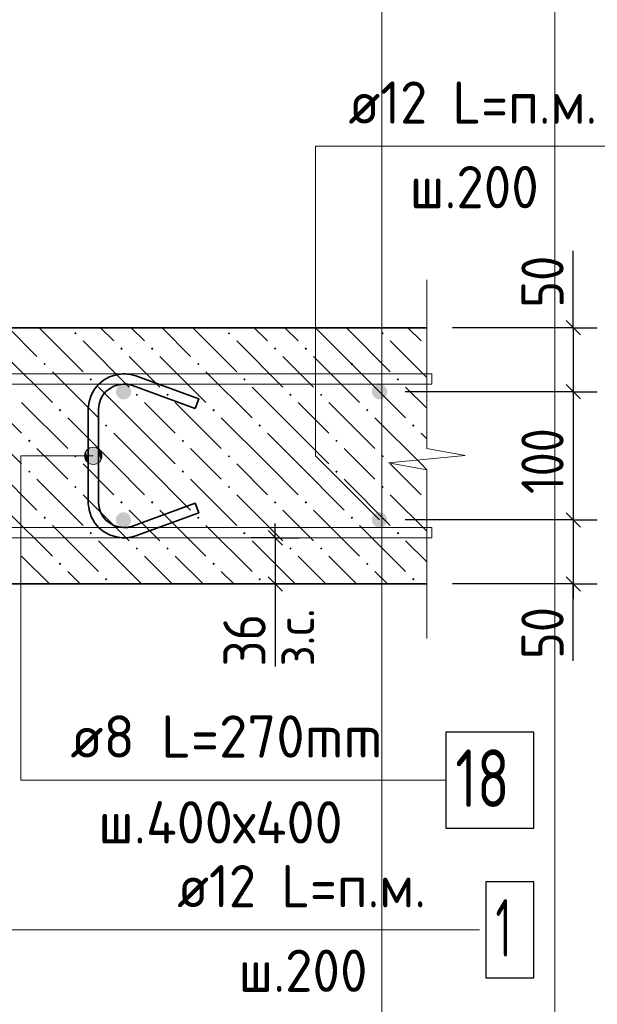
# Model space of a CAD drawing. Header units: millimetres. Extents: x 0 to 59400, y 0 to 42000.
# Tile 10 of 35: x 20587 to 23595, y 14794 to 19917. Entities that reach past the tile are written whole.
import ezdxf

# ---------------------------------------------------------------- set-up
doc = ezdxf.new("R2010")
doc.units = ezdxf.units.MM
for name, color, linetype, lineweight in [('Standard', 7, 'Continuous', 25), ('ЖБ Стена верхний уровень', 7, 'Continuous', 35), ('Позиционная метка линия выноска', 7, 'Continuous', 13), ('Примечания', 7, 'Continuous', 13), ('Стена фоновая арматура У1', 7, 'Continuous', 18), ('Стена фоновая арматура Х1', 7, 'Continuous', 35), ('Стена фоновая затяжка С-обр.', 52, 'Continuous', 25)]:
    doc.layers.add(name, color=color, linetype=linetype, lineweight=lineweight)
doc.layers.add('Размерная выноска', color=7, linetype='Continuous')
doc.styles.add('ISOCPEUR', font='txt')

msp = doc.modelspace()

# ---------------------------------------------------------------- hatches: boundary and pattern name
at = {"layer": 'ЖБ Стена верхний уровень', "linetype": 'Continuous', "lineweight": 18, "transparency": 33554687}
for points in [[(20870.7, 18285.6), (20877.2, 18292.1), (20883.7, 18285.6), (20877.2, 18279.1)], [(21670.7, 18285.6), (21677.2, 18292.1), (21683.7, 18285.6), (21677.2, 18279.1)], [(22470.7, 18285.6), (22477.2, 18292.1), (22483.7, 18285.6), (22477.2, 18279.1)], [(21110.7, 18205.6), (21117.2, 18212.1), (21123.7, 18205.6), (21117.2, 18199.1)], [(21270.7, 18205.6), (21277.2, 18212.1), (21283.7, 18205.6), (21277.2, 18199.1)], [(21910.7, 18205.6), (21917.2, 18212.1), (21923.7, 18205.6), (21917.2, 18199.1)], [(22070.7, 18205.6), (22077.2, 18212.1), (22083.7, 18205.6), (22077.2, 18199.1)], [(20710.7, 18125.6), (20717.2, 18132.1), (20723.7, 18125.6), (20717.2, 18119.1)], [(21510.7, 18125.6), (21517.2, 18132.1), (21523.7, 18125.6), (21517.2, 18119.1)], [(22310.7, 18125.6), (22317.2, 18132.1), (22323.7, 18125.6), (22317.2, 18119.1)], [(20950.7, 18045.6), (20957.2, 18052.1), (20963.7, 18045.6), (20957.2, 18039.1)], [(21750.7, 18045.6), (21757.2, 18052.1), (21763.7, 18045.6), (21757.2, 18039.1)], [(22550.7, 18045.6), (22557.2, 18052.1), (22563.7, 18045.6), (22557.2, 18039.1)], [(21190.7, 17965.6), (21197.2, 17972.1), (21203.7, 17965.6), (21197.2, 17959.1)], [(21350.7, 17965.6), (21357.2, 17972.1), (21363.7, 17965.6), (21357.2, 17959.1)], [(21990.7, 17965.6), (21997.2, 17972.1), (22003.7, 17965.6), (21997.2, 17959.1)], [(22150.7, 17965.6), (22157.2, 17972.1), (22163.7, 17965.6), (22157.2, 17959.1)], [(20790.7, 17885.6), (20797.2, 17892.1), (20803.7, 17885.6), (20797.2, 17879.1)], [(21590.7, 17885.6), (21597.2, 17892.1), (21603.7, 17885.6), (21597.2, 17879.1)], [(22390.7, 17885.6), (22397.2, 17892.1), (22403.7, 17885.6), (22397.2, 17879.1)], [(21030.7, 17805.6), (21037.2, 17812.1), (21043.7, 17805.6), (21037.2, 17799.1)], [(21830.7, 17805.6), (21837.2, 17812.1), (21843.7, 17805.6), (21837.2, 17799.1)], [(22630.7, 17805.6), (22637.2, 17812.1), (22643.7, 17805.6), (22637.2, 17799.1)], [(20630.7, 17725.6), (20637.2, 17732.1), (20643.7, 17725.6), (20637.2, 17719.1)], [(21430.7, 17725.6), (21437.2, 17732.1), (21443.7, 17725.6), (21437.2, 17719.1)], [(22230.7, 17725.6), (22237.2, 17732.1), (22243.7, 17725.6), (22237.2, 17719.1)], [(20870.7, 17645.6), (20877.2, 17652.1), (20883.7, 17645.6), (20877.2, 17639.1)], [(21670.7, 17645.6), (21677.2, 17652.1), (21683.7, 17645.6), (21677.2, 17639.1)], [(22470.7, 17645.6), (22477.2, 17652.1), (22483.7, 17645.6), (22477.2, 17639.1)], [(20630.7, 17565.6), (20637.2, 17572.1), (20643.7, 17565.6), (20637.2, 17559.1)], [(21430.7, 17565.6), (21437.2, 17572.1), (21443.7, 17565.6), (21437.2, 17559.1)], [(22230.7, 17565.6), (22237.2, 17572.1), (22243.7, 17565.6), (22237.2, 17559.1)], [(20870.7, 17485.6), (20877.2, 17492.1), (20883.7, 17485.6), (20877.2, 17479.1)], [(21670.7, 17485.6), (21677.2, 17492.1), (21683.7, 17485.6), (21677.2, 17479.1)], [(22470.7, 17485.6), (22477.2, 17492.1), (22483.7, 17485.6), (22477.2, 17479.1)], [(21110.7, 17405.6), (21117.2, 17412.1), (21123.7, 17405.6), (21117.2, 17399.1)], [(21270.7, 17405.6), (21277.2, 17412.1), (21283.7, 17405.6), (21277.2, 17399.1)], [(21910.7, 17405.6), (21917.2, 17412.1), (21923.7, 17405.6), (21917.2, 17399.1)], [(22070.7, 17405.6), (22077.2, 17412.1), (22083.7, 17405.6), (22077.2, 17399.1)], [(20710.7, 17325.6), (20717.2, 17332.1), (20723.7, 17325.6), (20717.2, 17319.1)], [(21510.7, 17325.6), (21517.2, 17332.1), (21523.7, 17325.6), (21517.2, 17319.1)], [(22310.7, 17325.6), (22317.2, 17332.1), (22323.7, 17325.6), (22317.2, 17319.1)], [(20950.7, 17245.6), (20957.2, 17252.1), (20963.7, 17245.6), (20957.2, 17239.1)], [(21750.7, 17245.6), (21757.2, 17252.1), (21763.7, 17245.6), (21757.2, 17239.1)], [(22550.7, 17245.6), (22557.2, 17252.1), (22563.7, 17245.6), (22557.2, 17239.1)], [(21190.7, 17165.6), (21197.2, 17172.1), (21203.7, 17165.6), (21197.2, 17159.1)], [(21350.7, 17165.6), (21357.2, 17172.1), (21363.7, 17165.6), (21357.2, 17159.1)], [(21990.7, 17165.6), (21997.2, 17172.1), (22003.7, 17165.6), (21997.2, 17159.1)], [(22150.7, 17165.6), (22157.2, 17172.1), (22163.7, 17165.6), (22157.2, 17159.1)], [(20790.7, 17085.6), (20797.2, 17092.1), (20803.7, 17085.6), (20797.2, 17079.1)], [(21590.7, 17085.6), (21597.2, 17092.1), (21603.7, 17085.6), (21597.2, 17079.1)], [(22390.7, 17085.6), (22397.2, 17092.1), (22403.7, 17085.6), (22397.2, 17079.1)], [(21030.7, 17005.6), (21037.2, 17012.1), (21043.7, 17005.6), (21037.2, 16999.1)], [(21830.7, 17005.6), (21837.2, 17012.1), (21843.7, 17005.6), (21837.2, 16999.1)], [(22630.7, 17005.6), (22637.2, 17012.1), (22643.7, 17005.6), (22637.2, 16999.1)]]:
    msp.add_hatch(color=7, dxfattribs=at).paths.add_polyline_path(points, flags=16)
at = {"layer": 'Позиционная метка линия выноска', "linetype": 'Continuous', "lineweight": 13, "transparency": 33554687}
for points in [[(20931.6, 17670.2), (20947.8, 17609.1), (20947.8, 17686.5)], [(20947.8, 17686.5), (20970.3, 17602.8), (20970.3, 17692.8)], [(20947.8, 17686.5), (20947.8, 17609.1), (20970.3, 17602.8)], [(20970.3, 17692.8), (20970.3, 17602.8), (20992.8, 17609.1)], [(20970.3, 17692.8), (20992.8, 17609.1), (20992.8, 17686.5)], [(20992.8, 17686.5), (20992.8, 17609.1), (21009, 17625.3)], [(20992.8, 17686.5), (21009, 17625.3), (21009, 17670.2)], [(20931.6, 17625.3), (20931.6, 17670.2), (20925.3, 17647.7)], [(20931.6, 17670.2), (20931.6, 17625.3), (20947.8, 17609.1)], [(21009, 17670.2), (21009, 17625.3), (21015.3, 17647.7)]]:
    msp.add_hatch(color=7, dxfattribs=at).paths.add_polyline_path(points)
at = {"layer": 'Стена фоновая арматура Х1', "linetype": 'Continuous', "lineweight": 18, "transparency": 33554687}
for points in [[(21168, 17981.1), (21165, 17996.4), (21156.3, 18009.4), (21143.4, 18018), (21128.1, 18021.1), (21112.7, 18018), (21099.8, 18009.4), (21091.1, 17996.4), (21088, 17981.1), (21091.1, 17965.8), (21099.8, 17952.8), (21112.7, 17944.1), (21128.1, 17941.1), (21143.4, 17944.1), (21156.3, 17952.8), (21165, 17965.8)], [(22501.4, 17981.1), (22498.3, 17996.4), (22489.7, 18009.4), (22476.7, 18018), (22461.4, 18021.1), (22446.1, 18018), (22433.1, 18009.4), (22424.4, 17996.4), (22421.4, 17981.1), (22424.4, 17965.8), (22433.1, 17952.8), (22446.1, 17944.1), (22461.4, 17941.1), (22476.7, 17944.1), (22489.7, 17952.8), (22498.3, 17965.8)], [(21168, 17314.4), (21165, 17329.7), (21156.3, 17342.7), (21143.4, 17351.4), (21128.1, 17354.4), (21112.7, 17351.4), (21099.8, 17342.7), (21091.1, 17329.7), (21088, 17314.4), (21091.1, 17299.1), (21099.8, 17286.1), (21112.7, 17277.5), (21128.1, 17274.4), (21143.4, 17277.5), (21156.3, 17286.1), (21165, 17299.1)], [(22501.4, 17314.4), (22498.3, 17329.7), (22489.7, 17342.7), (22476.7, 17351.4), (22461.4, 17354.4), (22446.1, 17351.4), (22433.1, 17342.7), (22424.4, 17329.7), (22421.4, 17314.4), (22424.4, 17299.1), (22433.1, 17286.1), (22446.1, 17277.5), (22461.4, 17274.4), (22476.7, 17277.5), (22489.7, 17286.1), (22498.3, 17299.1)]]:
    msp.add_hatch(color=7, dxfattribs=at).paths.add_polyline_path(points)

# ---------------------------------------------------------------- linework, layer by layer
at = {"layer": 'Standard', "color": 7, "linetype": 'Continuous', "lineweight": 25, "transparency": 33554687}
for p, q in [((23432.4, 18351.9), (23507.4, 18276.9)), ((23432.4, 18018.6), (23507.4, 17943.6)), ((23432.4, 17351.9), (23507.4, 17276.9)), ((21880.4, 17258.6), (21955.4, 17183.6)), ((21880.4, 17018.6), (21955.4, 16943.6)), ((23432.4, 17018.6), (23507.4, 16943.6))]:
    msp.add_line(p, q, dxfattribs=at)
at = {"layer": 'Standard', "color": 7, "linetype": 'Continuous', "lineweight": -3, "transparency": 33554687}
for p, q in [((23469.9, 18314.4), (23469.9, 18389.4)), ((23469.9, 18314.4), (23344.9, 18314.4)), ((23469.9, 18314.4), (23594.9, 18314.4)), ((23469.9, 18314.4), (23469.9, 17981.1)), ((23469.9, 17981.1), (23344.9, 17981.1)), ((23469.9, 17981.1), (23594.9, 17981.1)), ((23469.9, 17981.1), (23469.9, 17314.4)), ((21917.9, 17221.1), (21917.9, 17296.1)), ((23469.9, 17314.4), (23344.9, 17314.4)), ((23469.9, 17314.4), (23594.9, 17314.4)), ((23469.9, 17314.4), (23469.9, 16981.1)), ((21917.9, 17221.1), (21792.9, 17221.1)), ((21917.9, 17221.1), (22042.9, 17221.1)), ((21917.9, 17221.1), (21917.9, 16981.1)), ((21917.9, 16981.1), (21792.9, 16981.1)), ((21917.9, 16981.1), (22042.9, 16981.1)), ((21917.9, 16981.1), (21917.9, 16906.1)), ((23469.9, 16981.1), (23344.9, 16981.1)), ((23469.9, 16981.1), (23594.9, 16981.1)), ((23469.9, 16981.1), (23469.9, 16906.1))]:
    msp.add_line(p, q, dxfattribs=at)
at = {"layer": 'Standard', "color": 7, "linetype": 'Continuous', "lineweight": 13, "transparency": 33554687}
msp.add_lwpolyline([(22472.9, 6000), (58900, 6000), (58900, 31723.3), (22472.9, 31723.3), (22472.9, 6000)], dxfattribs=at)
at = {"layer": 'Standard', "color": 254, "linetype": 'Continuous', "lineweight": 13, "true_color": 0xc4c4ff, "transparency": 33554687}
msp.add_lwpolyline([(12890.6, 12164.6), (23374.1, 12164.6), (23374.1, 21855.7), (12890.6, 21855.7), (12890.6, 12164.6)], dxfattribs=at)
at = {"layer": 'Standard', "color": 7, "linetype": 'Continuous', "lineweight": -3, "transparency": 33554687}
for points in [[(23469.9, 18314.4), (23452.9, 18314.4), (23452.9, 18314.4), (23452.9, 18314.4), (23452.9, 18314.4), (22840.7, 18314.4)], [(23469.9, 17981.1), (23452.9, 17981.1), (23452.9, 17981.1), (23452.9, 17981.1), (23452.9, 17981.1), (22594.7, 17981.1)], [(23469.9, 17314.4), (23452.9, 17314.4), (23452.9, 17314.4), (22594.7, 17314.4)], [(23469.9, 16981.1), (23452.9, 16981.1), (23452.9, 16981.1), (22840.7, 16981.1)]]:
    msp.add_lwpolyline(points, dxfattribs=at)
at = {"layer": 'ЖБ Стена верхний уровень', "color": 7, "linetype": 'Continuous', "lineweight": 35, "transparency": 33554687}
for p, q in [((22707.4, 18314.4), (20128.1, 18314.4)), ((20128.1, 16981.1), (22707.4, 16981.1))]:
    msp.add_line(p, q, dxfattribs=at)
at = {"layer": 'ЖБ Стена верхний уровень', "color": 9, "linetype": 'Continuous', "lineweight": 18, "true_color": 0xc7c7c7, "transparency": 33554687}
for p, q in [((20528.4, 18314.4), (20677.2, 18165.6)), ((20688.4, 18314.4), (20917.2, 18085.6)), ((21008.4, 18314.4), (21077.2, 18245.6)), ((21168.4, 18314.4), (21237.2, 18245.6)), ((21328.4, 18314.4), (21477.2, 18165.6)), ((21488.4, 18314.4), (21717.2, 18085.6)), ((21808.4, 18314.4), (21877.2, 18245.6)), ((21968.4, 18314.4), (22037.2, 18245.6)), ((22128.4, 18314.4), (22277.2, 18165.6)), ((22288.4, 18314.4), (22517.2, 18085.6)), ((22608.4, 18314.4), (22677.2, 18245.6)), ((20917.2, 18245.6), (21157.2, 18005.6)), ((21717.2, 18245.6), (21957.2, 18005.6)), ((22517.2, 18245.6), (22707.4, 18055.5)), ((20517.2, 18165.6), (20757.2, 17925.6)), ((21237.2, 18085.6), (21157.2, 18165.6)), ((21317.2, 18165.6), (21557.2, 17925.6)), ((22037.2, 18085.6), (21957.2, 18165.6)), ((22117.2, 18165.6), (22357.2, 17925.6)), ((20757.2, 18085.6), (20997.2, 17845.6)), ((21317.2, 18005.6), (21237.2, 18085.6)), ((21557.2, 18085.6), (21797.2, 17845.6)), ((22117.2, 18005.6), (22037.2, 18085.6)), ((22357.2, 18085.6), (22597.2, 17845.6)), ((21237.2, 17765.6), (20997.2, 18005.6)), ((22037.2, 17765.6), (21797.2, 18005.6)), ((22707.4, 17895.5), (22597.2, 18005.6)), ((20437.2, 17925.6), (20597.2, 17765.6)), ((20597.2, 17925.6), (20837.2, 17685.6)), ((21237.2, 17925.6), (21397.2, 17765.6)), ((21397.2, 17925.6), (21637.2, 17685.6)), ((22037.2, 17925.6), (22197.2, 17765.6)), ((22197.2, 17925.6), (22437.2, 17685.6)), ((21077.2, 17605.6), (20837.2, 17845.6)), ((21877.2, 17605.6), (21637.2, 17845.6)), ((22677.2, 17605.6), (22437.2, 17845.6)), ((20437.2, 17765.6), (20597.2, 17605.6)), ((21077.2, 17765.6), (21237.2, 17605.6)), ((21237.2, 17765.6), (21397.2, 17605.6)), ((21877.2, 17765.6), (22037.2, 17605.6)), ((22037.2, 17765.6), (22197.2, 17605.6)), ((22677.2, 17765.6), (22707.4, 17735.5)), ((20757.2, 17605.6), (20677.2, 17685.6)), ((21557.2, 17605.6), (21477.2, 17685.6)), ((22357.2, 17605.6), (22277.2, 17685.6)), ((20437.2, 17605.6), (20677.2, 17365.6)), ((20837.2, 17525.6), (20757.2, 17605.6)), ((20917.2, 17605.6), (21077.2, 17445.6)), ((21077.2, 17605.6), (21237.2, 17445.6)), ((21237.2, 17605.6), (21477.2, 17365.6)), ((21637.2, 17525.6), (21557.2, 17605.6)), ((21717.2, 17605.6), (21877.2, 17445.6)), ((21877.2, 17605.6), (22037.2, 17445.6)), ((22037.2, 17605.6), (22277.2, 17365.6)), ((22437.2, 17525.6), (22357.2, 17605.6)), ((22517.2, 17605.6), (22677.2, 17445.6)), ((22677.2, 17605.6), (22707.4, 17575.5)), ((20677.2, 17525.6), (20917.2, 17285.6)), ((21477.2, 17525.6), (21717.2, 17285.6)), ((22277.2, 17525.6), (22517.2, 17285.6)), ((20917.2, 17445.6), (21157.2, 17205.6)), ((21717.2, 17445.6), (21957.2, 17205.6)), ((22517.2, 17445.6), (22707.4, 17255.5)), ((20517.2, 17365.6), (20757.2, 17125.6)), ((21237.2, 17285.6), (21157.2, 17365.6)), ((21317.2, 17365.6), (21557.2, 17125.6)), ((22037.2, 17285.6), (21957.2, 17365.6)), ((22117.2, 17365.6), (22357.2, 17125.6)), ((20757.2, 17285.6), (20997.2, 17045.6)), ((21317.2, 17205.6), (21237.2, 17285.6)), ((21557.2, 17285.6), (21797.2, 17045.6)), ((22117.2, 17205.6), (22037.2, 17285.6)), ((22357.2, 17285.6), (22597.2, 17045.6)), ((21221.8, 16981.1), (20997.2, 17205.6)), ((22021.8, 16981.1), (21797.2, 17205.6)), ((22707.4, 17095.5), (22597.2, 17205.6)), ((20597.2, 17125.6), (20741.8, 16981.1)), ((21237.2, 17125.6), (21381.8, 16981.1)), ((21397.2, 17125.6), (21541.8, 16981.1)), ((22037.2, 17125.6), (22181.8, 16981.1)), ((22197.2, 17125.6), (22341.8, 16981.1)), ((20901.8, 16981.1), (20837.2, 17045.6)), ((21701.8, 16981.1), (21637.2, 17045.6)), ((22501.8, 16981.1), (22437.2, 17045.6))]:
    msp.add_line(p, q, dxfattribs=at)
at = {"layer": 'Позиционная метка линия выноска', "color": 7, "linetype": 'Continuous', "lineweight": 13, "transparency": 33554687}
for p, q in [((22461.4, 17981.1), (22128.1, 18314.4)), ((20970.3, 17692.8), (20970.3, 17692.8)), ((20925.3, 17647.7), (20925.3, 17647.7)), ((21015.3, 17647.7), (21015.3, 17647.7)), ((20970.3, 17602.8), (20970.3, 17602.8))]:
    msp.add_line(p, q, dxfattribs=at)
for points in [[(23942.6, 19258.9), (22128.1, 19258.9), (22128.1, 17647.7), (22461.4, 17314.4)], [(22805.6, 15960), (20592.3, 15960), (20592.3, 17647.7), (20970.3, 17647.7)], [(21881.4, 15181.1), (19128.1, 15181.1), (18794.7, 14847.7)], [(22982.4, 15181.1), (20128.1, 15181.1), (19794.7, 14847.7)]]:
    msp.add_lwpolyline(points, dxfattribs=at)
msp.add_circle((20970.3, 17647.7), 45, dxfattribs=at)
at = {"layer": 'Примечания', "color": 7, "linetype": 'Continuous', "lineweight": 13, "transparency": 33554687}
for p, q in [((22707.4, 18563.9), (22707.4, 17686.6)), ((22707.4, 17686.6), (22907.4, 17649.2)), ((22907.4, 17649.2), (22507.4, 17611.9)), ((22507.4, 17611.9), (22707.4, 17574.6)), ((22707.4, 17574.6), (22707.4, 16697.2)), ((22707.4, 16697.2), (22707.4, 16697.2))]:
    msp.add_line(p, q, dxfattribs=at)
at = {"layer": 'Размерная выноска', "color": 7, "linetype": 'Continuous', "lineweight": -3, "transparency": 33554687}
for p, q in [((23469.9, 18314.4), (23469.9, 18714.4)), ((21917.9, 16981.1), (21917.9, 16550.8)), ((23469.9, 16581.1), (23469.9, 16981.1))]:
    msp.add_line(p, q, dxfattribs=at)
at = {"layer": 'Стена фоновая арматура У1', "color": 7, "linetype": 'Continuous', "lineweight": 13, "transparency": 33554687}
for points in [[(13530.6, 18074.4), (22734.1, 18074.4), (22734.1, 18021.1), (13530.6, 18021.1), (13530.6, 18074.4)], [(17794.7, 17274.4), (22734.1, 17274.4), (22734.1, 17221.1), (17794.7, 17221.1), (17794.7, 17274.4)]]:
    msp.add_lwpolyline(points, dxfattribs=at)
at = {"layer": 'Стена фоновая арматура Х1', "color": 7, "linetype": 'Continuous', "lineweight": 25, "transparency": 33554687}
msp.add_lwpolyline([(23015.6, 14931.1), (23265.6, 14931.1), (23265.6, 15431.1), (23015.6, 15431.1), (23015.6, 14931.1)], dxfattribs=at)
at = {"layer": 'Стена фоновая затяжка С-обр.', "color": 7, "linetype": 'Continuous', "lineweight": 35, "transparency": 33554687}
msp.add_lwpolyline([(21501.7, 17894.5), (21174.9, 18013.4), (21169.5, 18015.2), (21164.2, 18016.7), (21158.9, 18018), (21153.5, 18019.1), (21148.1, 18019.9), (21142.6, 18020.5), (21137.1, 18020.9), (21131.5, 18021.1), (21125.2, 18021.1), (21101.1, 18017.7), (21076.7, 18009.7), (21054.3, 17997.2), (21036.1, 17982), (21020.9, 17963.8), (21008.4, 17941.4), (21000.4, 17917), (20997, 17892.9), (20997, 17402.6), (21000.4, 17378.5), (21008.4, 17354.1), (21020.9, 17331.7), (21036.1, 17313.5), (21054.3, 17298.4), (21076.7, 17285.8), (21101.1, 17277.8), (21125.2, 17274.4), (21131.5, 17274.4), (21137.1, 17274.6), (21142.6, 17275), (21148.1, 17275.6), (21153.5, 17276.4), (21158.9, 17277.5), (21164.2, 17278.8), (21169.5, 17280.3), (21174.9, 17282.1), (21501.7, 17401), (21519.9, 17350.9), (21192.3, 17231.7), (21185.2, 17229.3), (21177.8, 17227.2), (21170.3, 17225.4), (21162.8, 17223.9), (21155.2, 17222.7), (21147.5, 17221.9), (21139.8, 17221.3), (21132.3, 17221.1), (21121.5, 17221.1), (21089, 17225.6), (21055.1, 17236.8), (21023.9, 17254.2), (20998.3, 17275.7), (20976.8, 17301.3), (20959.4, 17332.5), (20948.2, 17366.4), (20943.7, 17398.9), (20943.7, 17896.6), (20948.2, 17929.1), (20959.4, 17963), (20976.8, 17994.1), (20998.3, 18019.8), (21023.9, 18041.3), (21055.1, 18058.7), (21089, 18069.9), (21121.5, 18074.4), (21132.3, 18074.4), (21139.8, 18074.2), (21147.5, 18073.6), (21155.2, 18072.8), (21162.8, 18071.6), (21170.3, 18070.1), (21177.8, 18068.3), (21185.2, 18066.2), (21192.3, 18063.8), (21519.9, 17944.6), (21501.7, 17894.5)], dxfattribs=at)
at = {"layer": 'Стена фоновая затяжка С-обр.', "color": 7, "linetype": 'Continuous', "lineweight": 25, "transparency": 33554687}
msp.add_lwpolyline([(22805.6, 15710), (23265.6, 15710), (23265.6, 16210), (22805.6, 16210), (22805.6, 15710)], dxfattribs=at)

# ---------------------------------------------------------------- texts
at = {"layer": 'Standard', "color": 7, "linetype": 'Continuous', "lineweight": 25, "transparency": 33554687, "char_height": 220, "attachment_point": 7, "rotation": 90, "style": 'ISOCPEUR'}
for s, insert, width in [('\\W0.87;50', (23419.9, 18418.6), 403.924), ('\\W0.83;100', (23419.9, 17449.7), 508.571), ('\\W0.87;50', (23419.9, 16590.9), 403.924), ('\\W0.87;36', (21867.9, 16551.9), 403.932)]:
    msp.add_mtext(s, dxfattribs=dict(at, insert=insert, width=width))
at = {"layer": 'Standard', "color": 7, "linetype": 'Continuous', "lineweight": 18, "transparency": 33554687, "insert": (22121, 16552.7), "char_height": 200, "width": 459.942, "attachment_point": 7, "rotation": 90, "style": 'ISOCPEUR'}
msp.add_mtext('\\W0.90;з.с.', dxfattribs=at)
at = {"layer": 'Standard', "color": 7, "linetype": 'Continuous', "lineweight": 25, "transparency": 33554687, "insert": (20996.8, 15630.5), "char_height": 220, "width": 1491.648, "attachment_point": 7, "style": 'ISOCPEUR'}
msp.add_mtext('\\W0.97;ш.400х400', dxfattribs=at)
at = {"layer": 'Стена фоновая арматура Х1', "color": 7, "linetype": 'Continuous', "lineweight": 13, "transparency": 33554687, "attachment_point": 7, "style": 'ISOCPEUR'}
for s, insert, char_height, width in [('\\W0.94;ø12 L=п.м. ', (22299.6, 19376.2), 220, 1599.147), ('\\W0.95;ш.200 ', (22618.6, 18936.2), 220, 962.122), ('\\W0.94;ø12 L=п.м. ', (21407.8, 15298.4), 220, 1599.147), ('\\W0.56;1', (23065.6, 15041.1), 300, 233.324), ('\\W0.95;ш.200 ', (21726.8, 14858.4), 220, 962.122)]:
    msp.add_mtext(s, dxfattribs=dict(at, insert=insert, char_height=char_height, width=width))
at = {"layer": 'Стена фоновая затяжка С-обр.', "color": 7, "linetype": 'Continuous', "lineweight": 13, "transparency": 33554687, "attachment_point": 7, "style": 'ISOCPEUR'}
for s, insert, char_height, width in [('\\W0.98;ø8 L=270mm ', (20851.3, 16077.3), 220, 1888.528), ('\\W0.75;18', (22855.6, 15820), 300, 472.281)]:
    msp.add_mtext(s, dxfattribs=dict(at, insert=insert, char_height=char_height, width=width))

doc.saveas('drawing.dxf')
